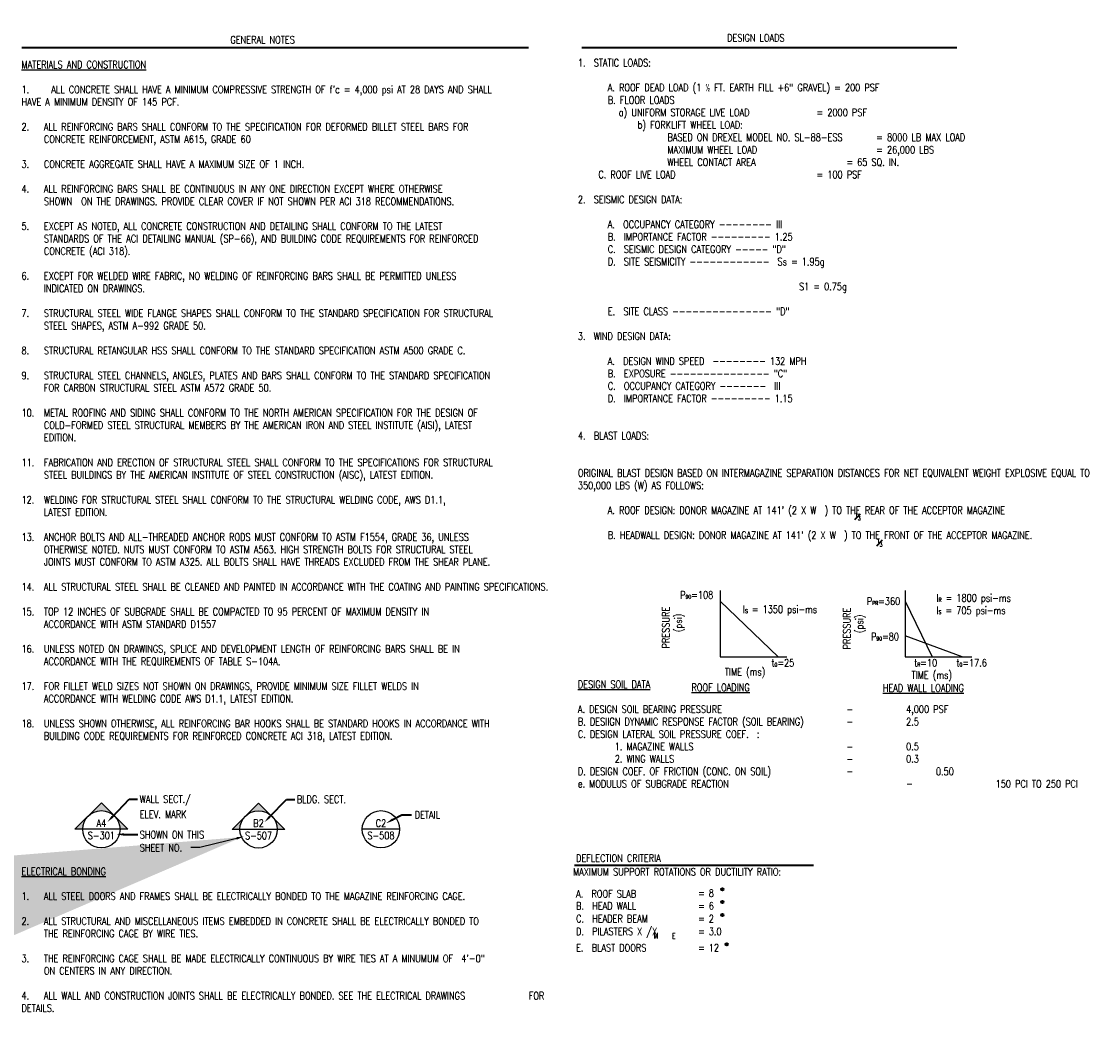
# Paper-space layout 'Layout1' of a CAD drawing. Header units: inches. Extents: x 2 to 33.1, y 0.8 to 21.1.
# Tile 1 of 2: x 2 to 20, y 4.3 to 21.1. Entities that reach past the tile are written whole.
import ezdxf
from ezdxf.enums import TextEntityAlignment as Align

# ---------------------------------------------------------------- set-up
doc = ezdxf.new("R2010")
doc.units = ezdxf.units.IN
doc.header["$MEASUREMENT"] = 0
doc.layers.add('A-Anno-Symb', color=2, linetype='Continuous')
doc.layers.add('S-ANNO-TEXT', color=2, linetype='Continuous')
doc.layers.add('S-ANNO-NOTE', color=2, linetype='Continuous', lineweight=35)
doc.styles.add('125', font='romans.shx', dxfattribs={"width": 0.8, "height": 2})
doc.styles.add('Arial8', font='romans.shx', dxfattribs={"width": 0.8, "height": 0.125})
doc.styles.add('DIM', font='ROMANS.shx', dxfattribs={"width": 0.8})
doc.styles.add('ROMANS', font='ROMANS.shx', dxfattribs={"width": 0.8})
doc.styles.get("Standard").update_dxf_attribs({"font": 'romans.shx', "width": 0.8})
doc.dimstyles.get("Standard").update_dxf_attribs({"dimtxt": 0.18, "dimasz": 0.18, "dimexe": 0.18, "dimexo": 0.0625, "dimgap": 0.09, "dimtad": 0, "dimtih": 1, "dimtoh": 1, "dimdec": 4, "dimzin": 0, "dimdsep": 46, "dimtxsty": 'Standard', "dimcen": 0.09, "dimadec": 0, "dimazin": 0, "dimtfac": 1, "dimtdec": 4, "dimtofl": 0, "dimtmove": 0, "dimatfit": 3, "dimfxl": 1, "dimtolj": 1, "dimtzin": 0, "dimarcsym": 0})

# ---------------------------------------------------------------- blocks, each defined once
blk = doc.blocks.new('NAVFAC_Anno_B2')
at = {"color": 0, "linetype": 'ByBlock', "lineweight": -2}
blk.add_line((2.5, 0), (-2.5, 0), dxfattribs=at)
blk.add_circle((0, 0), 2.5, dxfattribs=at)
at = {"color": 0, "linetype": 'ByBlock', "lineweight": -2, "style": 'ROMANS', "width": 0.8}
blk.add_attdef('NUMBER', text='', height=1, dxfattribs=at).set_placement((0, 0.33), align=Align.CENTER)
blk.add_attdef('SHEET', text='', height=1, dxfattribs=at).set_placement((0, -0.33), align=Align.TOP_CENTER)
blk = doc.blocks.new('NAVFAC_Anno_Arrow_A1')
at = {"linetype": 'ByBlock', "lineweight": -2}
h = blk.add_hatch(color=0, dxfattribs=at)
h.paths.add_polyline_path([(-1.77, 1.77), (-3.54, 0), (-2.5, 0, -0.198912)])
h.paths.add_polyline_path([(0, 3.54), (-1.77, 1.77, -0.414214), (1.77, 1.77)])
h.paths.add_polyline_path([(2.37, 1.16), (2.25, 1.1, -0.114349), (2.5, 0), (3.54, 0)])
h.paths.add_polyline_path([(1.77, 1.77, -0.082683), (2.25, 1.1), (2.37, 1.16)])
at = {"color": 0, "linetype": 'ByBlock', "lineweight": -2}
blk.add_lwpolyline([(-2.5, 0), (-3.54, 0), (0, 3.54), (3.54, 0), (2.5, 0)], dxfattribs=at)

psp = doc.layouts.get("Layout1")

# ---------------------------------------------------------------- linework, layer by layer
at = {"layer": 'S-ANNO-NOTE'}
for p, q in [((1.965, 20.679), (10.457, 20.679)), ((11.354, 20.679), (17.634, 20.679)), ((3.486, 7.786), (3.766, 8.079)), ((3.766, 8.079), (3.906, 8.079)), ((6.12, 7.784), (6.4, 8.077)), ((6.4, 8.077), (6.54, 8.077)), ((8.182, 7.737), (8.334, 7.82)), ((8.334, 7.82), (8.5, 7.82)), ((3.68, 7.489), (3.91, 7.489)), ((11.229, 6.972), (15.233, 6.972))]:
    psp.add_line(p, q, dxfattribs=at)
for centre in [(13.708, 6.569), (13.708, 6.355), (13.708, 6.141), (13.78, 5.649)]:
    psp.add_circle(centre, 0.0199, dxfattribs=at)
for points in [[(3.501, 7.772), (3.471, 7.8), (3.4, 7.696)], [(6.135, 7.77), (6.105, 7.798), (6.034, 7.694)], [(8.192, 7.718), (8.172, 7.755), (8.072, 7.677)], [(3.68, 7.51), (3.68, 7.468), (3.555, 7.489)], [(5.558, 7.442), (5.568, 7.401), (5.684, 7.452)]]:
    psp.add_solid(points, dxfattribs=at)
at = {"layer": 'S-ANNO-TEXT'}
for p, q in [((13.669, 11.577), (13.669, 10.466)), ((16.768, 11.577), (16.768, 10.466)), ((13.669, 11.401), (14.64, 10.466)), ((16.768, 11.401), (17.224, 10.466)), ((17.724, 10.466), (16.768, 10.817)), ((13.669, 10.466), (14.789, 10.466)), ((16.768, 10.466), (17.888, 10.466))]:
    psp.add_line(p, q, dxfattribs=at)

# ---------------------------------------------------------------- block references
at = {"layer": 'A-Anno-Symb', "xscale": 0.125, "yscale": 0.125, "zscale": 0.125}
for p in [(3.3, 7.575), (5.934, 7.573)]:
    psp.add_blockref('NAVFAC_Anno_Arrow_A1', p, dxfattribs=at)
for p, values in [((3.3, 7.575), {'NUMBER': 'A4', 'SHEET': 'S-301'}), ((5.934, 7.573), {'NUMBER': 'B2', 'SHEET': 'S-507'}), ((7.985, 7.575), {'NUMBER': 'C2', 'SHEET': 'S-508'})]:
    psp.add_blockref('NAVFAC_Anno_B2', p, dxfattribs=at).add_auto_attribs(values)

# ---------------------------------------------------------------- texts
at = {"layer": 'S-ANNO-NOTE', "style": '125', "width": 0.8}
for s, height, p in [('WALL SECT./', 0.125, (3.942, 8.017)), ('BLDG. SECT.', 0.125, (6.576, 8.015)), ('ELEV. MARK', 0.125, (3.942, 7.764)), ('DETAIL', 0.125, (8.551, 7.754)), ('SHOWN ON THIS', 0.125, (3.942, 7.422)), ('SHEET NO.', 0.125, (3.942, 7.203)), ('DEFLECTION CRITERIA%%u', 0.125, (11.255, 7.029)), (' MAXIMUM SUPPORT ROTATIONS OR DUCTILITY RATIO:', 0.125, (11.137, 6.8)), ('A.  ROOF SLAB', 0.125, (11.255, 6.432)), ('= 8', 0.125, (13.3, 6.443)), ('B.  HEAD WALL', 0.125, (11.255, 6.229)), ('= 6', 0.125, (13.3, 6.229)), ('C.  HEADER BEAM', 0.125, (11.255, 6.015)), ('= 2', 0.125, (13.3, 6.015)), ('D.  PILASTERS X /X', 0.125, (11.255, 5.8)), ('M', 0.0937, (12.554, 5.746)), ('E', 0.0937, (12.861, 5.74)), ('= 3.0', 0.125, (13.3, 5.8)), ('E.  BLAST DOORS', 0.125, (11.255, 5.527)), ('= 12', 0.125, (13.3, 5.527))]:
    psp.add_text(s, height=height, dxfattribs=at).set_placement(p)
at = {"layer": 'S-ANNO-NOTE', "char_height": 0.125, "width": 0.19273, "attachment_point": 1}
for insert in [(15.929, 12.879), (16.296, 12.439)]:
    psp.add_mtext('\\A2;{\\H0.5x;\\S1#3;}', dxfattribs=dict(at, insert=insert))
at = {"layer": 'S-ANNO-TEXT', "char_height": 0.125, "attachment_point": 1}
for s, insert, width, style in [('                                                                                                            \\P^I^I^I^I^IDESIGN LOADS  \\P                                                                                                                        \\P1.  STATIC LOADS:                                                                                                 \\P                                                                                                                          \\P^IA. ROOF DEAD LOAD (1 ½ FT. EARTH FILL +6" GRAVEL) = 200 PSF\\P^IB. FLOOR LOADS\\P          a) UNIFORM STORAGE LIVE LOAD     ^I^I= 2000 PSF\\P^I^Ib) FORKLIFT WHEEL LOAD: ^I\\P^I^I^IBASED ON DREXEL MODEL NO. SL-88-ESS ^I= 8000 LB MAX LOAD\\P^I^I^IMAXIMUM WHEEL LOAD ^I^I^I^I= 26,000 LBS ^I^I\\P^I^I^IWHEEL CONTACT AREA^I^I^I^I= 65 SQ. IN. \\P     C. ROOF LIVE LOAD                             ^I= 100 PSF\\P\\P2.  SEISMIC DESIGN DATA:\\P\\P^IA.  OCCUPANCY CATEGORY -------- III\\P^IB.  IMPORTANCE FACTOR --------- 1.25\\P^IC.  SEISMIC DESIGN CATEGORY ----- "D"\\P^ID.  SITE SEISMICITY ------------  Ss = 1.95g\\P\\P^I^I^I^I^I^I^I   S1 = 0.75g\\P\\P^IE.  SITE CLASS --------------- "D"^I\\P\\P3.  WIND DESIGN DATA:\\P\\P^IA.  DESIGN WIND SPEED  -------- 132 MPH\\P^IB.  EXPOSURE --------------- "C"\\P^IC.  OCCUPANCY CATEGORY -------  III\\P^ID.  IMPORTANCE FACTOR --------- 1.15 \\P\\P \\P4.  BLAST LOADS:\\P\\P\\PORIGINAL BLAST DESIGN BASED ON INTERMAGAZINE SEPARATION DISTANCES FOR NET EQUIVALENT WEIGHT EXPLOSIVE EQUAL TO 350,000 LBS (W) AS FOLLOWS:\\P\\P^IA. ROOF DESIGN: DONOR MAGAZINE AT 141\' (2 X W  ) TO THE REAR OF THE ACCEPTOR MAGAZINE\\P\\P^IB. HEADWALL DESIGN: DONOR MAGAZINE AT 141\' (2 X W  ) TO THE FRONT OF THE ACCEPTOR MAGAZINE.\\P\\P\\P\\P\\P\\P\\P\\P\\P\\P\\P\\P{\\LDESIGN SOIL DATA\\P\\P}A. DESIGN SOIL BEARING PRESSURE                        ^I-          ^I4,000 PSF\\PB. DESIIGN DYNAMIC RESPONSE FACTOR (SOIL BEARING)          ^I-          ^I2.5\\PC. DESIGN LATERAL SOIL PRESSURE COEF.  :\\P         1. MAGAZINE WALLS      ^I^I^I^I^I-           ^I0.5\\P         2. WING WALLS          ^I^I^I^I^I-         ^I0.3\\PD. DESIGN COEF. OF FRICTION (CONC. ON SOIL)               ^I-  ^I^I^I0.50\\Pe. MODULUS OF SUBGRADE REACTION ^I^I^I^I^I^I-^I^I^I150 PCI TO 250 PCI', (11.286, 21.111), 9.33719, 'Arial8'), ("^I^I^I^I^I^I^IGENERAL NOTES\\P{\\L\\PMATERIALS AND CONSTRUCTION\\P\\P\\pxi-3,l3,t3;}1.^IALL CONCRETE SHALL HAVE A MINIMUM COMPRESSIVE STRENGTH OF f'c = 4,000 psi AT 28 DAYS AND SHALL HAVE A MINIMUM DENSITY OF 145 PCF.\\P\\pi0,l0,tz;\\P\\pi-3,l3,t3;2.^IALL REINFORCING BARS SHALL CONFORM TO THE SPECIFICATION FOR DEFORMED BILLET STEEL BARS FOR CONCRETE REINFORCEMENT, ASTM A615, GRADE 60\\P\\pi0,l0,tz;\\P\\pi-3,l3,t3;3.^ICONCRETE AGGREGATE SHALL HAVE A MAXIMUM SIZE OF 1 INCH.\\P\\pi0,l0,tz;\\P\\pi-3,l3,t3;4.^IALL REINFORCING BARS SHALL BE CONTINUOUS IN ANY ONE DIRECTION EXCEPT WHERE OTHERWISE \\P\\pi0,t8;SHOWN ^ION THE DRAWINGS. PROVIDE CLEAR COVER IF NOT SHOWN PER ACI 318 RECOMMENDATIONS.\\P\\pl0,tz;\\P\\pi-3,l3,t3;5.^IEXCEPT AS NOTED, ALL CONCRETE CONSTRUCTION AND DETAILING SHALL CONFORM TO THE LATEST ^I\\P\\pi0;STANDARDS OF THE ACI DETAILING MANUAL (SP-66), AND BUILDING CODE REQUIREMENTS FOR REINFORCED CONCRETE (ACI 318).\\P\\pl0,tz;\\P\\pi-3,l3,t3;6.^IEXCEPT FOR WELDED WIRE FABRIC, NO WELDING OF REINFORCING BARS SHALL BE PERMITTED UNLESS ^I\\P\\pi0;INDICATED ON DRAWINGS.\\P\\pl0,tz;\\P\\pi-3,l3,t3;7.^ISTRUCTURAL STEEL WIDE FLANGE SHAPES SHALL CONFORM TO THE STANDARD SPECIFICATION FOR STRUCTURAL STEEL SHAPES, ASTM A-992 GRADE 50. \\P\\pi0,l0,tz;\\P\\pi-3,l3,t3;8.^ISTRUCTURAL RETANGULAR HSS SHALL CONFORM TO THE STANDARD SPECIFICATION ASTM A500 GRADE C.\\P\\pi0,l0,tz;\\P\\pi-3,l3,t3;9.^ISTRUCTURAL STEEL CHANNELS, ANGLES, PLATES AND BARS SHALL CONFORM TO THE STANDARD SPECIFICATION FOR CARBON STRUCTURAL STEEL ASTM A572 GRADE 50.\\P\\pi0,l0,tz;\\P\\pi-3,l3,t3;10.^IMETAL ROOFING AND SIDING SHALL CONFORM TO THE NORTH AMERICAN SPECIFICATION FOR THE DESIGN OF COLD-FORMED STEEL STRUCTURAL MEMBERS BY THE AMERICAN IRON AND STEEL INSTITUTE (AISI), LATEST EDITION.\\P\\pi0,l0,tz;\\P\\pi-3,l3,t3;11.^IFABRICATION AND ERECTION OF STRUCTURAL STEEL SHALL CONFORM TO THE SPECIFICATIONS FOR STRUCTURAL STEEL BUILDINGS BY THE AMERICAN INSTITUTE OF STEEL CONSTRUCTION (AISC), LATEST EDITION.\\P\\pi0,l0,tz;\\P\\pi-3,l3,t3;12.^IWELDING FOR STRUCTURAL STEEL SHALL CONFORM TO THE STRUCTURAL WELDING CODE, AWS D1.1, ^I\\P\\pi0;LATEST EDITION.\\P\\pl0,tz;\\P\\pi-3,l3,t3;13.^IANCHOR BOLTS AND ALL-THREADED ANCHOR RODS MUST CONFORM TO ASTM F1554, GRADE 36, UNLESS OTHERWISE NOTED. NUTS MUST CONFORM TO ASTM A563. HIGH STRENGTH BOLTS FOR STRUCTURAL STEEL JOINTS MUST CONFORM TO ASTM A325. ALL BOLTS SHALL HAVE THREADS EXCLUDED FROM THE SHEAR PLANE.\\P\\pi0,l0,tz;\\P\\pi-3,l3,t3;14.^IALL STRUCTURAL STEEL SHALL BE CLEANED AND PAINTED IN ACCORDANCE WITH THE COATING AND PAINTING SPECIFICATIONS.\\P\\pi0,l0,tz;\\P\\pi-3,l3,t3;15.^ITOP 12 INCHES OF SUBGRADE SHALL BE COMPACTED TO 95 PERCENT OF MAXIMUM DENSITY IN ^I\\P\\pi0;ACCORDANCE WITH ASTM STANDARD D1557\\P\\pl0,tz;\\P\\pi-3,l3,t3;16.^IUNLESS NOTED ON DRAWINGS, SPLICE AND DEVELOPMENT LENGTH OF REINFORCING BARS SHALL BE IN ACCORDANCE WITH THE REQUIREMENTS OF TABLE S-104A.\\P\\pi0,l0,tz;\\P\\pi-3,l3,t3;17.^IFOR FILLET WELD SIZES NOT SHOWN ON DRAWINGS, PROVIDE MINIMUM SIZE FILLET WELDS IN ^I\\P\\pi0;ACCORDANCE WITH WELDING CODE AWS D1.1, LATEST EDITION.\\P\\pl0,tz;\\P\\pi-3,l3,t3;18.^IUNLESS SHOWN OTHERWISE, ALL REINFORCING BAR HOOKS SHALL BE STANDARD HOOKS IN ACCORDANCE WITH BUILDING CODE REQUIREMENTS FOR REINFORCED CONCRETE ACI 318, LATEST EDITION.", (1.962, 20.871), 8.625, 'Arial8'), ('P{\\H0.5x;90}=108', (13, 11.565), 0.53689, '125'), ('P{\\H0.5x;PR}=360', (16.129, 11.46), 0.53828, '125'), ('I{\\H0.5x;R} = 1800 psi-ms\\PI{\\H0.5x;S} = 705 psi-ms', (17.296, 11.515), 1.47567, '125'), ('I{\\H0.5x;S} = 1350 psi-ms', (14.051, 11.325), 1.45757, '125'), ('P{\\H0.5x;90}=80', (16.198, 10.866), 0.48089, '125'), ('TIME (ms)', (13.749, 10.276), 0.91802, '125'), ('t{\\H0.5x;0}=25', (14.53, 10.429), 0.54197, '125'), ('t{\\H0.5x;R}=10', (16.922, 10.429), 0.54197, '125'), ('t{\\H0.5x;0}=17.6', (17.629, 10.429), 0.54197, '125'), ('TIME (ms)', (16.878, 10.224), 0.91802, '125'), ('{\\LROOF LOADING}', (13.188, 10.016), 1.87292, '125'), ('{\\LHEAD WALL LOADING}', (16.395, 10.006), 1.87292, '125'), ('{\\LELECTRICAL BONDING}\\P\\P\\pi-0.375,l0.375,t0.375;1.^IALL STEEL DOORS AND FRAMES SHALL BE ELECTRICALLY BONDED TO THE MAGAZINE REINFORCING CAGE.\\P\\pi0,l0,tz;\\P\\pi-0.375,l0.375,t0.375;2.^IALL STRUCTURAL AND MISCELLANEOUS ITEMS EMBEDDED IN CONCRETE SHALL BE ELECTRICALLY BONDED TO THE REINFORCING CAGE BY WIRE TIES.\\P\\pi0,l0,tz;\\P\\pi-0.375,l0.375,t0.375;3.^ITHE REINFORCING CAGE SHALL BE MADE ELECTRICALLY CONTINUOUS BY WIRE TIES AT A MINUMUM OF  4\'-0" ON CENTERS IN ANY DIRECTION.\\P\\pi0,l0,tz;\\P\\pt0.25,0.375;4.  ^IALL WALL AND CONSTRUCTION JOINTS SHALL BE ELECTRICALLY BONDED. SEE THE ELECTRICAL DRAWINGS ^I^IFOR DETAILS.', (1.962, 6.932), 8.64009, 'Arial8')]:
    psp.add_mtext(s, dxfattribs=dict(at, insert=insert, width=width, style=style))
at = {"layer": 'S-ANNO-TEXT', "char_height": 0.125, "width": 0.97402, "attachment_point": 1, "rotation": 90, "style": '125'}
for insert in [(12.697, 10.606), (15.731, 10.59)]:
    psp.add_mtext('PRESSURE\\P    (psi)', dxfattribs=dict(at, insert=insert))

# ---------------------------------------------------------------- leaders
at = {"layer": 'S-ANNO-NOTE'}
psp.add_leader([(5.658, 7.445), (4.949, 7.269), (4.797, 7.269)], dimstyle='Standard', override={"dimtxt": 16, "dimasz": 16, "dimexe": 8, "dimexo": 8, "dimgap": 4, "dimtih": 0, "dimtoh": 0, "dimdec": 1, "dimzin": 3, "dimlunit": 4, "dimtxsty": 'DIM', "dimcen": 0, "dimdle": 0.0625, "dimclrd": 256, "dimclre": 256, "dimclrt": 2, "dimadec": 2, "dimtdec": 1, "dimtofl": 1, "dimtmove": 1, "dimatfit": 0, "dimfrac": 2}, dxfattribs=at)

doc.saveas('drawing.dxf')
